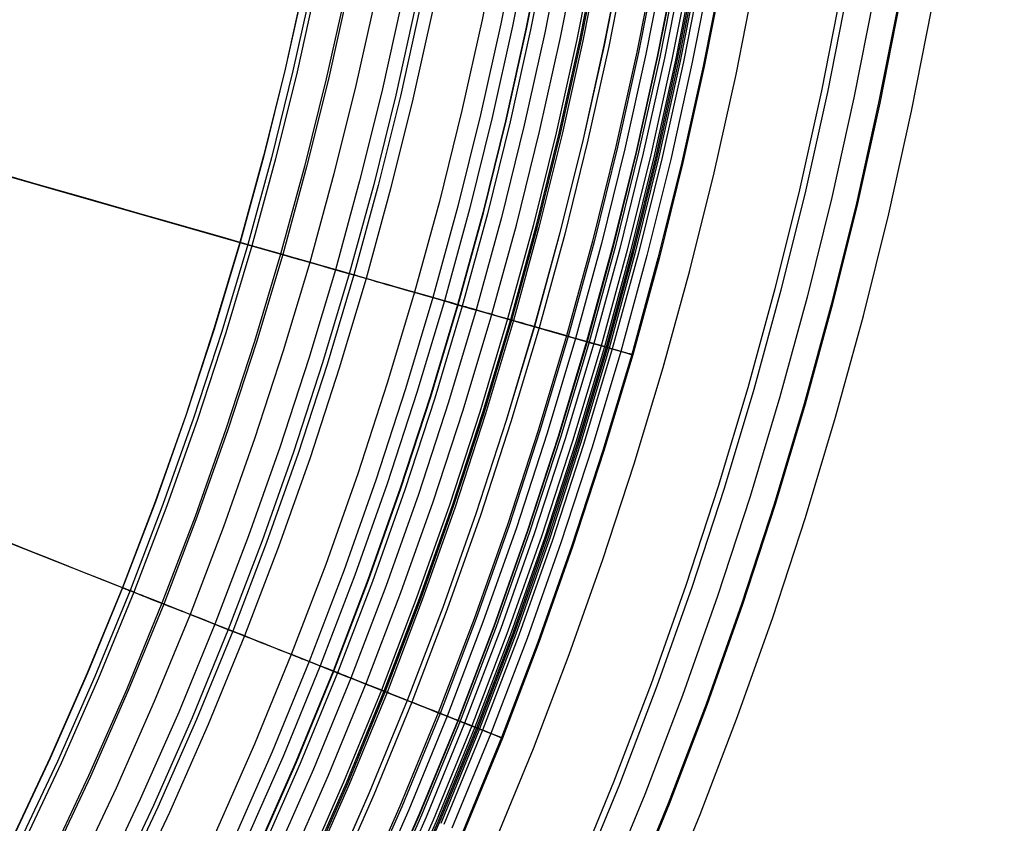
# Model space of a CAD drawing. Header units: millimetres. Extents: x -14 to 488, y -50 to 50.
# Tile 73 of 256: x 236 to 244, y -13 to -7. Entities that reach past the tile are written whole.
import ezdxf

# ---------------------------------------------------------------- set-up
doc = ezdxf.new("R2010")
doc.units = ezdxf.units.MM
doc.header["$MEASUREMENT"] = 0
doc.layers.add('Default', color=7, linetype='Continuous')

msp = doc.modelspace()

# ---------------------------------------------------------------- linework, layer by layer
at = {"layer": 'Default'}
for points in [[(239.3121, -0.1931), (239.3046, -0.8686), (239.2818, -1.5498), (239.2434, -2.2364), (239.189, -2.9277), (239.1181, -3.6234), (239.0306, -4.3229), (238.926, -5.0256), (238.804, -5.731), (238.6644, -6.4385), (238.5069, -7.1475), (238.3312, -7.8573), (238.1373, -8.5674), (237.9248, -9.2769), (237.6937, -9.9853), (237.4439, -10.6919), (237.1752, -11.3958), (236.8877, -12.0965), (236.5813, -12.7932), (236.2561, -13.4851)], [(239.3138, -0.1931), (239.3063, -0.8686), (239.2836, -1.5499), (239.2451, -2.2365), (239.1907, -2.9279), (239.1199, -3.6236), (239.0323, -4.3231), (238.9277, -5.0259), (238.8057, -5.7313), (238.6661, -6.4389), (238.5086, -7.1479), (238.3329, -7.8578), (238.139, -8.5678), (237.9265, -9.2774), (237.6954, -9.9859), (237.4455, -10.6925), (237.1768, -11.3965), (236.8893, -12.0972), (236.5829, -12.7939), (236.2576, -13.4858)], [(239.3792, -0.1931), (239.3717, -0.8701), (239.3489, -1.5528), (239.3104, -2.2409), (239.2558, -2.9338), (239.1848, -3.631), (239.0971, -4.332), (238.9922, -5.0363), (238.87, -5.7432), (238.7301, -6.4523), (238.5722, -7.1628), (238.3962, -7.8742), (238.2018, -8.5858), (237.9889, -9.297), (237.7573, -10.0069), (237.5069, -10.715), (237.2376, -11.4205), (236.9495, -12.1228), (236.6424, -12.821), (236.3164, -13.5144)], [(239.4131, -0.1931), (239.4055, -0.8708), (239.3827, -1.5543), (239.3442, -2.2432), (239.2896, -2.9368), (239.2185, -3.6348), (239.1306, -4.3366), (239.0257, -5.0416), (238.9033, -5.7494), (238.7632, -6.4592), (238.6052, -7.1706), (238.429, -7.8828), (238.2344, -8.5951), (238.0212, -9.3071), (237.7894, -10.0178), (237.5387, -10.7267), (237.2691, -11.433), (236.9806, -12.136), (236.6732, -12.835), (236.3469, -13.5292)], [(239.6594, -0.1931), (239.6518, -0.8763), (239.6288, -1.5653), (239.5899, -2.2597), (239.5349, -2.9589), (239.4632, -3.6626), (239.3747, -4.37), (239.2689, -5.0807), (239.1455, -5.7942), (239.0043, -6.5098), (238.845, -7.2269), (238.6673, -7.9448), (238.4712, -8.6629), (238.2563, -9.3806), (238.0226, -10.0971), (237.7699, -10.8117), (237.4981, -11.5237), (237.2073, -12.2323), (236.8974, -12.937), (236.5685, -13.6367)], [(239.6766, -0.1931), (239.669, -0.8767), (239.646, -1.5661), (239.6071, -2.2609), (239.552, -2.9605), (239.4803, -3.6645), (239.3917, -4.3723), (239.2859, -5.0835), (239.1624, -5.7973), (239.0211, -6.5133), (238.8617, -7.2308), (238.684, -7.9491), (238.4877, -8.6677), (238.2727, -9.3857), (238.0389, -10.1026), (237.786, -10.8176), (237.5142, -11.53), (237.2232, -12.2391), (236.9131, -12.9441), (236.584, -13.6443)], [(239.9073, -0.1931), (239.8997, -0.8818), (239.8765, -1.5764), (239.8373, -2.2763), (239.7818, -2.9812), (239.7096, -3.6905), (239.6203, -4.4037), (239.5137, -5.1201), (239.3893, -5.8393), (239.247, -6.5607), (239.0864, -7.2835), (238.9073, -8.0072), (238.7096, -8.7311), (238.4929, -9.4546), (238.2573, -10.1768), (238.0026, -10.8972), (237.7287, -11.6149), (237.4355, -12.3293), (237.1231, -13.0396), (236.7915, -13.745)], [(240.1252, -0.1931), (240.1175, -0.8866), (240.0941, -1.5861), (240.0547, -2.291), (239.9988, -3.0008), (239.9261, -3.7151), (239.8362, -4.4332), (239.7288, -5.1547), (239.6035, -5.879), (239.4602, -6.6054), (239.2985, -7.3333), (239.1182, -8.0621), (238.919, -8.7911), (238.7009, -9.5196), (238.4636, -10.2469), (238.2071, -10.9724), (237.9313, -11.6951), (237.636, -12.4145), (237.3215, -13.1298), (236.9875, -13.8402)], [(240.2442, -0.1931), (240.2365, -0.8893), (240.213, -1.5914), (240.1734, -2.299), (240.1173, -3.0115), (240.0443, -3.7285), (239.9541, -4.4494), (239.8463, -5.1736), (239.7206, -5.9006), (239.5767, -6.6298), (239.4143, -7.3605), (239.2333, -8.0921), (239.0334, -8.8238), (238.8145, -9.5551), (238.5763, -10.2852), (238.3188, -11.0134), (238.0419, -11.7389), (237.7456, -12.4611), (237.4298, -13.1791), (237.0946, -13.8922)], [(240.2832, -0.1931), (240.2755, -0.8901), (240.252, -1.5931), (240.2124, -2.3016), (240.1562, -3.015), (240.0831, -3.7329), (239.9928, -4.4547), (239.8848, -5.1798), (239.7589, -5.9077), (239.6149, -6.6378), (239.4523, -7.3694), (239.2711, -8.1019), (239.0709, -8.8346), (238.8517, -9.5668), (238.6132, -10.2978), (238.3554, -11.0269), (238.0782, -11.7533), (237.7815, -12.4763), (237.4653, -13.1952), (237.1297, -13.9092)], [(240.3872, -0.1931), (240.3794, -0.8924), (240.3558, -1.5978), (240.3161, -2.3086), (240.2597, -3.0243), (240.1864, -3.7446), (240.0957, -4.4688), (239.9874, -5.1963), (239.8611, -5.9266), (239.7166, -6.6591), (239.5535, -7.3932), (239.3717, -8.1281), (239.1709, -8.8632), (238.9509, -9.5978), (238.7116, -10.3312), (238.453, -11.0627), (238.1748, -11.7916), (237.8771, -12.517), (237.5599, -13.2383), (237.2232, -13.9546)], [(240.7995, -0.1931), (240.7917, -0.9016), (240.7678, -1.6161), (240.7275, -2.3362), (240.6704, -3.0614), (240.5961, -3.7911), (240.5043, -4.5247), (240.3946, -5.2618), (240.2666, -6.0017), (240.1202, -6.7438), (239.955, -7.4874), (239.7708, -8.2319), (239.5673, -8.9766), (239.3445, -9.7209), (239.1021, -10.4639), (238.8401, -11.205), (238.5583, -11.9434), (238.2567, -12.6783), (237.9353, -13.409)], [(240.957, -0.1931), (240.9491, -0.9051), (240.9251, -1.6232), (240.8846, -2.3468), (240.8272, -3.0755), (240.7526, -3.8088), (240.6603, -4.5461), (240.55, -5.2868), (240.4215, -6.0303), (240.2743, -6.7761), (240.1083, -7.5234), (239.9232, -8.2716), (239.7187, -9.02), (239.4948, -9.7679), (239.2512, -10.5146), (238.9878, -11.2593), (238.7047, -12.0013), (238.4016, -12.7399), (238.0786, -13.4742)], [(241.0543, -0.1931), (241.0463, -0.9073), (241.0223, -1.6275), (240.9817, -2.3533), (240.9241, -3.0843), (240.8492, -3.8198), (240.7567, -4.5593), (240.6461, -5.3022), (240.5171, -6.048), (240.3695, -6.796), (240.203, -7.5456), (240.0173, -8.2961), (239.8122, -9.0467), (239.5876, -9.7969), (239.3433, -10.5459), (239.0791, -11.2929), (238.7951, -12.0371), (238.4911, -12.7779), (238.1672, -13.5145)], [(241.1672, -0.1931), (241.1593, -0.9098), (241.1351, -1.6325), (241.0944, -2.3609), (241.0366, -3.0944), (240.9615, -3.8325), (240.8686, -4.5746), (240.7576, -5.3202), (240.6282, -6.0686), (240.48, -6.8192), (240.3129, -7.5714), (240.1266, -8.3245), (239.9208, -9.0778), (239.6954, -9.8306), (239.4502, -10.5822), (239.1852, -11.3318), (238.9001, -12.0787), (238.5951, -12.8221), (238.27, -13.5612)], [(238.2752, -13.5636), (238.6004, -12.8243), (238.9055, -12.0808), (239.1906, -11.3338), (239.4557, -10.5841), (239.7009, -9.8323), (239.9263, -9.0794), (240.1322, -8.326), (240.3185, -7.5727), (240.4857, -6.8204), (240.6338, -6.0696), (240.7633, -5.3211), (240.8743, -4.5754), (240.9672, -3.8332), (241.0423, -3.0949), (241.1001, -2.3613), (241.1409, -1.6328), (241.165, -0.9099), (241.173, -0.1931)], [(241.2066, -0.1931), (241.1987, -0.9106), (241.1745, -1.6343), (241.1337, -2.3636), (241.0758, -3.098), (241.0006, -3.8369), (240.9076, -4.58), (240.7965, -5.3264), (240.6669, -6.0757), (240.5186, -6.8273), (240.3513, -7.5804), (240.1647, -8.3344), (239.9587, -9.0887), (239.733, -9.8424), (239.4875, -10.5949), (239.2221, -11.3454), (238.9367, -12.0932), (238.6313, -12.8375), (238.3058, -13.5775)], [(241.3247, -0.1931), (241.3167, -0.9133), (241.2924, -1.6396), (241.2515, -2.3715), (241.1934, -3.1086), (241.1179, -3.8503), (241.0246, -4.596), (240.913, -5.3452), (240.783, -6.0972), (240.6341, -6.8515), (240.4662, -7.6074), (240.279, -8.3642), (240.0722, -9.1211), (239.8457, -9.8776), (239.5993, -10.6329), (239.3329, -11.3861), (239.0465, -12.1367), (238.74, -12.8837), (238.4133, -13.6264)], [(238.5315, -13.6856), (238.8628, -12.9333), (239.1751, -12.1729), (239.4566, -11.4358), (239.7202, -10.692), (239.9656, -9.942), (240.1928, -9.1863), (240.4017, -8.4253), (240.5921, -7.6595), (240.7639, -6.8893), (240.9169, -6.1152), (241.044, -5.3817), (241.1542, -4.6456), (241.2476, -3.907), (241.3241, -3.1666), (241.3836, -2.4245), (241.4261, -1.6814), (241.4517, -0.9374), (241.4602, -0.1931)], [(238.5315, -13.6856), (238.8628, -12.9333), (239.1751, -12.1729), (239.4566, -11.4358), (239.7202, -10.692), (239.9656, -9.942), (240.1928, -9.1863), (240.4017, -8.4253), (240.5921, -7.6595), (240.7639, -6.8893), (240.9169, -6.1152), (241.044, -5.3817), (241.1542, -4.6456), (241.2476, -3.907), (241.3241, -3.1666), (241.3836, -2.4245), (241.4261, -1.6814), (241.4517, -0.9374), (241.4602, -0.1931)], [(241.5929, -0.1931), (241.5848, -0.9192), (241.5604, -1.6515), (241.5191, -2.3895), (241.4606, -3.1327), (241.3844, -3.8805), (241.2903, -4.6324), (241.1778, -5.3878), (241.0467, -6.146), (240.8967, -6.9066), (240.7273, -7.6687), (240.5386, -8.4317), (240.3301, -9.1949), (240.1017, -9.9577), (239.8533, -10.7192), (239.5847, -11.4787), (239.2959, -12.2354), (238.9868, -12.9886), (238.6575, -13.7374)], [(241.6159, -0.1931), (241.6078, -0.9197), (241.5833, -1.6525), (241.542, -2.3911), (241.4835, -3.1347), (241.4073, -3.8831), (241.3131, -4.6355), (241.2005, -5.3914), (241.0693, -6.1502), (240.9191, -6.9113), (240.7497, -7.6739), (240.5608, -8.4375), (240.3522, -9.2013), (240.1236, -9.9645), (239.875, -10.7266), (239.6063, -11.4866), (239.3173, -12.2439), (239.008, -12.9976), (238.6784, -13.747)], [(241.6265, -0.1931), (241.6185, -0.92), (241.594, -1.653), (241.5526, -2.3918), (241.4941, -3.1357), (241.4178, -3.8843), (241.3236, -4.6369), (241.2111, -5.3931), (241.0798, -6.1522), (240.9296, -6.9135), (240.7601, -7.6764), (240.5711, -8.4402), (240.3624, -9.2042), (240.1338, -9.9677), (239.8851, -10.73), (239.6163, -11.4903), (239.3272, -12.2478), (239.0178, -13.0017), (238.6881, -13.7514)], [(241.6426, -0.1931), (241.6345, -0.9203), (241.61, -1.6537), (241.5687, -2.3928), (241.51, -3.1371), (241.4338, -3.8861), (241.3395, -4.6391), (241.2269, -5.3957), (241.0956, -6.1551), (240.9453, -6.9168), (240.7757, -7.68), (240.5866, -8.4442), (240.3778, -9.2086), (240.1491, -9.9725), (239.9003, -10.7352), (239.6313, -11.4958), (239.3421, -12.2537), (239.0325, -13.008), (238.7027, -13.758)], [(241.8202, -0.1931), (241.8121, -0.9243), (241.7874, -1.6616), (241.7459, -2.4048), (241.6869, -3.1531), (241.6103, -3.9061), (241.5155, -4.6632), (241.4023, -5.4239), (241.2702, -6.1874), (241.1191, -6.9532), (240.9486, -7.7206), (240.7585, -8.4889), (240.5486, -9.2575), (240.3186, -10.0255), (240.0685, -10.7923), (239.798, -11.5571), (239.5072, -12.3191), (239.196, -13.0775), (238.8644, -13.8316)], [(241.8205, -0.1931), (241.8123, -0.9243), (241.7877, -1.6617), (241.7461, -2.4048), (241.6872, -3.1531), (241.6105, -3.9061), (241.5158, -4.6633), (241.4025, -5.4239), (241.2705, -6.1874), (241.1194, -6.9533), (240.9489, -7.7207), (240.7588, -8.489), (240.5488, -9.2576), (240.3189, -10.0256), (240.0687, -10.7924), (239.7983, -11.5572), (239.5075, -12.3192), (239.1963, -13.0776), (238.8646, -13.8317)], [(241.8608, -0.1931), (241.8526, -0.9252), (241.828, -1.6635), (241.7864, -2.4075), (241.7274, -3.1567), (241.6506, -3.9107), (241.5557, -4.6687), (241.4423, -5.4303), (241.3101, -6.1948), (241.1588, -6.9615), (240.9881, -7.7299), (240.7978, -8.4992), (240.5876, -9.2687), (240.3573, -10.0376), (240.1069, -10.8054), (239.8361, -11.5711), (239.545, -12.334), (239.2334, -13.0934), (238.9013, -13.8483)], [(242.0944, -0.1931), (242.0862, -0.9303), (242.0613, -1.6739), (242.0194, -2.4232), (241.96, -3.1777), (241.8827, -3.937), (241.7871, -4.7004), (241.6729, -5.4674), (241.5398, -6.2373), (241.3874, -7.0095), (241.2155, -7.7833), (241.0238, -8.558), (240.8122, -9.3329), (240.5803, -10.1073), (240.3281, -10.8805), (240.0554, -11.6516), (239.7622, -12.42), (239.4483, -13.1847), (239.1139, -13.9451)], [(242.1098, -0.1931), (242.1016, -0.9307), (242.0768, -1.6746), (242.0348, -2.4242), (241.9754, -3.1791), (241.898, -3.9387), (241.8024, -4.7025), (241.6882, -5.4698), (241.555, -6.2401), (241.4026, -7.0126), (241.2306, -7.7868), (241.0388, -8.5619), (240.827, -9.3372), (240.595, -10.112), (240.3427, -10.8855), (240.0699, -11.657), (239.7765, -12.4257), (239.4626, -13.1908), (239.128, -13.9515)], [(242.1718, -0.1931), (242.1636, -0.9321), (242.1387, -1.6773), (242.0967, -2.4284), (242.0371, -3.1847), (241.9596, -3.9457), (241.8639, -4.7109), (241.7494, -5.4797), (241.616, -6.2514), (241.4632, -7.0254), (241.2909, -7.801), (241.0988, -8.5775), (240.8866, -9.3542), (240.6542, -10.1305), (240.4014, -10.9054), (240.1281, -11.6784), (239.8342, -12.4485), (239.5196, -13.215), (239.1844, -13.9771)], [(242.2655, -0.1931), (242.2572, -0.9341), (242.2323, -1.6815), (242.1901, -2.4347), (242.1304, -3.1931), (242.0527, -3.9563), (241.9566, -4.7236), (241.8419, -5.4946), (241.7081, -6.2684), (241.5549, -7.0446), (241.3821, -7.8224), (241.1894, -8.6011), (240.9766, -9.38), (240.7436, -10.1584), (240.4901, -10.9356), (240.216, -11.7107), (239.9212, -12.483), (239.6058, -13.2516), (239.2697, -14.0159)], [(242.2692, -0.1931), (242.261, -0.9342), (242.2361, -1.6817), (242.1939, -2.4349), (242.1342, -3.1934), (242.0565, -3.9567), (241.9604, -4.7242), (241.8456, -5.4952), (241.7118, -6.2691), (241.5586, -7.0454), (241.3858, -7.8232), (241.1931, -8.602), (240.9803, -9.381), (240.7472, -10.1595), (240.4937, -10.9368), (240.2195, -11.712), (239.9248, -12.4844), (239.6093, -13.2531), (239.2731, -14.0175)], [(242.2868, -0.1931), (242.2786, -0.9346), (242.2536, -1.6825), (242.2114, -2.4361), (242.1517, -3.195), (242.0739, -3.9587), (241.9778, -4.7265), (241.8629, -5.4979), (241.729, -6.2723), (241.5758, -7.049), (241.4029, -7.8272), (241.2101, -8.6064), (240.9972, -9.3859), (240.7639, -10.1648), (240.5103, -10.9424), (240.236, -11.718), (239.9411, -12.4908), (239.6254, -13.26), (239.2891, -14.0247)], [(242.3263, -0.1931), (242.3181, -0.9355), (242.2931, -1.6842), (242.2509, -2.4388), (242.191, -3.1986), (242.1132, -3.9632), (242.017, -4.7319), (241.902, -5.5042), (241.7679, -6.2795), (241.6145, -7.0571), (241.4414, -7.8363), (241.2484, -8.6164), (241.0352, -9.3968), (240.8017, -10.1766), (240.5477, -10.9552), (240.2731, -11.7317), (239.9778, -12.5054), (239.6618, -13.2754), (239.3251, -14.0411)], [(242.3894, -0.1931), (242.3812, -0.9369), (242.3561, -1.687), (242.3138, -2.443), (242.2539, -3.2042), (242.1759, -3.9703), (242.0795, -4.7405), (241.9643, -5.5142), (241.83, -6.291), (241.6762, -7.07), (241.5028, -7.8507), (241.3094, -8.6323), (241.0959, -9.4141), (240.8619, -10.1954), (240.6075, -10.9755), (240.3324, -11.7534), (240.0365, -12.5286), (239.7199, -13.3001), (239.3825, -14.0672)], [(242.4178, -0.1931), (242.4095, -0.9375), (242.3844, -1.6883), (242.3421, -2.4449), (242.2821, -3.2068), (242.204, -3.9735), (242.1075, -4.7443), (241.9922, -5.5187), (241.8578, -6.2961), (241.704, -7.0758), (241.5304, -7.8572), (241.3368, -8.6394), (241.1231, -9.4219), (240.8889, -10.2039), (240.6343, -10.9846), (240.3589, -11.7632), (240.0628, -12.539), (239.746, -13.3112), (239.4083, -14.0789)], [(242.4311, -0.1931), (242.4229, -0.9378), (242.3978, -1.6889), (242.3554, -2.4458), (242.2954, -3.208), (242.2173, -3.975), (242.1208, -4.7461), (242.0055, -5.5209), (241.871, -6.2986), (241.7171, -7.0786), (241.5434, -7.8602), (241.3498, -8.6428), (241.1359, -9.4256), (240.9017, -10.2079), (240.6469, -10.9889), (240.3715, -11.7678), (240.0753, -12.5439), (239.7583, -13.3164), (239.4205, -14.0845)], [(242.444, -0.1931), (242.4357, -0.9381), (242.4106, -1.6895), (242.3682, -2.4466), (242.3082, -3.2091), (242.2301, -3.9764), (242.1335, -4.7479), (242.0181, -5.5229), (241.8836, -6.3009), (241.7296, -7.0812), (241.5559, -7.8632), (241.3622, -8.646), (241.1483, -9.4291), (240.914, -10.2117), (240.6591, -10.993), (240.3835, -11.7722), (240.0872, -12.5487), (239.7701, -13.3215), (239.4322, -14.0898)], [(242.4576, -0.1931), (242.4493, -0.9384), (242.4242, -1.6901), (242.3818, -2.4476), (242.3218, -3.2104), (242.2436, -3.9779), (242.147, -4.7497), (242.0316, -5.5251), (241.897, -6.3034), (241.743, -7.084), (241.5692, -7.8663), (241.3754, -8.6495), (241.1614, -9.4329), (240.927, -10.2158), (240.672, -10.9974), (240.3963, -11.777), (240.0999, -12.5537), (239.7827, -13.3268)], [(242.4846, -0.1931), (242.4763, -0.939), (242.4511, -1.6913), (242.4087, -2.4494), (242.3486, -3.2128), (242.2704, -3.981), (242.1737, -4.7534), (242.0582, -5.5293), (241.9235, -6.3083), (241.7693, -7.0895), (241.5954, -7.8724), (241.4015, -8.6562), (241.1873, -9.4403), (240.9527, -10.2238), (240.6975, -11.0061), (240.4216, -11.7862), (240.125, -12.5636), (239.8074, -13.3373)], [(242.5567, -0.1931), (242.5484, -0.9406), (242.5232, -1.6945), (242.4807, -2.4542), (242.4204, -3.2193), (242.3421, -3.9891), (242.2452, -4.7632), (242.1294, -5.5408), (241.9944, -6.3214), (241.8399, -7.1043), (241.6656, -7.8889), (241.4713, -8.6744), (241.2566, -9.4601), (241.0215, -10.2453), (240.7658, -11.0293), (240.4893, -11.8111), (240.192, -12.5902), (239.8738, -13.3655)], [(242.6497, -0.1931), (242.6413, -0.9427), (242.6161, -1.6986), (242.5735, -2.4605), (242.513, -3.2276), (242.4345, -3.9996), (242.3373, -4.7758), (242.2212, -5.5556), (242.0858, -6.3383), (241.9309, -7.1234), (241.7561, -7.9102), (241.5613, -8.6978), (241.346, -9.4857), (241.1103, -10.2731), (240.8538, -11.0592), (240.5766, -11.8432), (240.2785, -12.6244), (239.9594, -13.4019)], [(242.6587, -0.1931), (242.6503, -0.9429), (242.6251, -1.699), (242.5824, -2.4611), (242.522, -3.2284), (242.4434, -4.0006), (242.3462, -4.777), (242.2301, -5.557), (242.0947, -6.34), (241.9397, -7.1253), (241.7649, -7.9122), (241.57, -8.7001), (241.3547, -9.4882), (241.1189, -10.2758), (240.8624, -11.0621), (240.585, -11.8463), (240.2868, -12.6277), (239.9677, -13.4054)], [(240.2144, -13.5083), (240.5407, -12.7136), (240.835, -11.9431), (241.1104, -11.1658), (241.367, -10.382), (241.6044, -9.5922), (241.8227, -8.7969), (242.0217, -7.9965), (242.2012, -7.1915), (242.3612, -6.3825), (242.494, -5.6159), (242.6092, -4.8465), (242.7068, -4.0747), (242.7867, -3.3008), (242.8489, -2.5253), (242.8934, -1.7485), (242.9201, -0.971), (242.929, -0.1931)], [(240.2144, -13.5083), (240.5407, -12.7136), (240.835, -11.9431), (241.1104, -11.1658), (241.367, -10.382), (241.6044, -9.5922), (241.8227, -8.7969), (242.0217, -7.9965), (242.2012, -7.1915), (242.3612, -6.3825), (242.494, -5.6159), (242.6092, -4.8465), (242.7068, -4.0747), (242.7867, -3.3008), (242.8489, -2.5253), (242.8934, -1.7485), (242.9201, -0.971), (242.929, -0.1931)], [(243.6391, -0.1931), (243.6305, -0.9646), (243.6045, -1.7427), (243.5607, -2.5269), (243.4985, -3.3165), (243.4176, -4.1111), (243.3176, -4.91), (243.1981, -5.7127), (243.0588, -6.5184), (242.8993, -7.3265), (242.7194, -8.1362), (242.5188, -8.947), (242.2973, -9.758), (242.0546, -10.5684), (241.7907, -11.3775), (241.5053, -12.1845), (241.1984, -12.9886), (240.87, -13.7889)], [(243.6894, -0.1931), (243.6808, -0.9657), (243.6548, -1.745), (243.6108, -2.5303), (243.5486, -3.3211), (243.4676, -4.1168), (243.3674, -4.9169), (243.2477, -5.7207), (243.1082, -6.5275), (242.9485, -7.3368), (242.7684, -8.1477), (242.5675, -8.9597), (242.3456, -9.7718), (242.1026, -10.5834), (241.8383, -11.3937), (241.5525, -12.2019), (241.2452, -13.0071), (240.9163, -13.8086)], [(243.9124, -0.1931), (243.9037, -0.9707), (243.8775, -1.7549), (243.8333, -2.5452), (243.7706, -3.3411), (243.6891, -4.1419), (243.5883, -4.9471), (243.4679, -5.7561), (243.3275, -6.5681), (243.1667, -7.3825), (242.9854, -8.1987), (242.7833, -9.0158), (242.56, -9.8332), (242.3154, -10.65), (242.0494, -11.4654), (241.7618, -12.2788), (241.4525, -13.0892), (241.1215, -13.8958)], [(244.1185, -0.1931), (244.1098, -0.9753), (244.0834, -1.7641), (244.0389, -2.5591), (243.9759, -3.3596), (243.8939, -4.1651), (243.7925, -4.9751), (243.6714, -5.7888), (243.5301, -6.6056), (243.3685, -7.4248), (243.1861, -8.2458), (242.9827, -9.0677), (242.7581, -9.8899), (242.5121, -10.7115), (242.2445, -11.5318), (241.9552, -12.3499), (241.6441, -13.165), (241.3112, -13.9764)], [(244.1275, -0.1931), (244.1188, -0.9755), (244.0924, -1.7645), (244.0479, -2.5597), (243.9849, -3.3604), (243.9028, -4.1662), (243.8014, -4.9763), (243.6802, -5.7902), (243.539, -6.6072), (243.3773, -7.4267), (243.1948, -8.2478), (242.9914, -9.07), (242.7668, -9.8923), (242.5207, -10.7142), (242.253, -11.5347), (241.9637, -12.353), (241.6525, -13.1683), (241.3195, -13.9799)], [(241.566, -14.0833), (241.9064, -13.2542), (242.2133, -12.4505), (242.5007, -11.6396), (242.7683, -10.8219), (243.016, -9.998), (243.2438, -9.1684), (243.4513, -8.3335), (243.6386, -7.4937), (243.8055, -6.6497), (243.944, -5.8501), (244.0642, -5.0474), (244.166, -4.2423), (244.2494, -3.435), (244.3142, -2.626), (244.3606, -1.8157), (244.3885, -1.0046), (244.3978, -0.1931)]]:
    msp.add_lwpolyline(points, dxfattribs=at)
at = {"layer": 'Default', "extrusion": (0.173975, 0.068875, 0.982339)}
msp.add_lwpolyline([(-97.5758, -201.4405), (-97.5758, -201.3515)], dxfattribs=at)
at = {"layer": 'Default', "extrusion": (0.166209, 0.08594, 0.982339)}
msp.add_lwpolyline([(-119.5606, -187.2025), (-119.5606, -187.1151)], dxfattribs=at)
at = {"layer": 'Default', "extrusion": (0.156612, 0.10239, 0.982339)}
msp.add_lwpolyline([(-140.5818, -171.8087), (-140.5818, -171.7224)], dxfattribs=at)
at = {"layer": 'Default', "extrusion": (0.368099, 0.929787, 0)}
for points in [[(-226.8627, 22.2174), (-226.863, 22.1869), (-226.8641, 22.1561), (-226.866, 22.125), (-226.8686, 22.0937), (-226.872, 22.0623), (-226.8762, 22.0306), (-226.8813, 21.9988), (-226.8872, 21.9669), (-226.8939, 21.9349), (-226.9015, 21.9028), (-226.91, 21.8707), (-226.9194, 21.8386), (-226.9296, 21.8065), (-226.9408, 21.7745), (-226.9528, 21.7425), (-226.9658, 21.7107), (-226.9797, 21.679), (-226.9944, 21.6474), (-227.0101, 21.6161), (-227.0267, 21.5851), (-227.0442, 21.5543), (-227.0626, 21.5239), (-227.0819, 21.4938), (-227.1021, 21.4641), (-227.1231, 21.4347), (-227.145, 21.4059), (-227.1676, 21.3775), (-227.1911, 21.3497), (-227.2154, 21.3223), (-227.2405, 21.2956), (-227.2663, 21.2694), (-227.2929, 21.2439), (-227.3201, 21.219), (-227.348, 21.1948), (-227.3765, 21.1713), (-227.4057, 21.1486), (-227.4354, 21.1265), (-227.4657, 21.1053), (-227.4964, 21.0848), (-227.5277, 21.0651), (-227.5594, 21.0462), (-227.5915, 21.0281), (-227.624, 21.0109), (-227.6568, 20.9945), (-227.69, 20.9789), (-227.7234, 20.9642), (-227.757, 20.9503), (-227.7908, 20.9373), (-227.8248, 20.9252), (-227.8589, 20.9139), (-227.8931, 20.9034), (-227.9273, 20.8938), (-227.9616, 20.885), (-227.9958, 20.8771), (-228.03, 20.87), (-228.0642, 20.8636), (-228.0982, 20.8581), (-228.1321, 20.8534), (-228.1659, 20.8494), (-228.1995, 20.8462), (-228.2328, 20.8438), (-228.266, 20.842), (-228.2988, 20.841), (-228.3315, 20.8407), (-228.3641, 20.841), (-228.3969, 20.842), (-228.4301, 20.8438), (-228.4634, 20.8462), (-228.497, 20.8494), (-228.5308, 20.8534), (-228.5647, 20.8581), (-228.5987, 20.8636), (-228.6329, 20.87), (-228.6671, 20.8771), (-228.7013, 20.885), (-228.7356, 20.8938), (-228.7698, 20.9034), (-228.804, 20.9139), (-228.8381, 20.9252), (-228.8721, 20.9373), (-228.9059, 20.9503), (-228.9395, 20.9642), (-228.9729, 20.9789), (-229.0061, 20.9945), (-229.0389, 21.0109), (-229.0714, 21.0281), (-229.1035, 21.0462), (-229.1352, 21.0651), (-229.1665, 21.0848), (-229.1972, 21.1053), (-229.2275, 21.1265), (-229.2572, 21.1486), (-229.2864, 21.1713), (-229.3149, 21.1948), (-229.3428, 21.219), (-229.37, 21.2439), (-229.3966, 21.2694), (-229.4224, 21.2956), (-229.4475, 21.3223), (-229.4718, 21.3497), (-229.4953, 21.3775), (-229.5179, 21.4059), (-229.5398, 21.4347), (-229.5608, 21.4641), (-229.581, 21.4938), (-229.6003, 21.5239), (-229.6187, 21.5543), (-229.6362, 21.5851), (-229.6528, 21.6161), (-229.6685, 21.6474), (-229.6832, 21.679), (-229.6971, 21.7107), (-229.7101, 21.7425), (-229.7221, 21.7745), (-229.7333, 21.8065), (-229.7435, 21.8386), (-229.7529, 21.8707), (-229.7614, 21.9028), (-229.769, 21.9349), (-229.7757, 21.9669), (-229.7816, 21.9988), (-229.7867, 22.0306), (-229.7909, 22.0623), (-229.7943, 22.0937), (-229.7969, 22.125), (-229.7988, 22.1561), (-229.7999, 22.1869), (-229.8002, 22.2174)], [(-229.8002, 22.2174), (-229.7999, 22.248), (-229.7988, 22.2788), (-229.7969, 22.3099), (-229.7943, 22.3411), (-229.7909, 22.3726), (-229.7867, 22.4043), (-229.7816, 22.436), (-229.7757, 22.468), (-229.769, 22.5), (-229.7614, 22.532), (-229.7529, 22.5641), (-229.7435, 22.5963), (-229.7333, 22.6284), (-229.7221, 22.6604), (-229.7101, 22.6924), (-229.6971, 22.7242), (-229.6832, 22.7559), (-229.6685, 22.7874), (-229.6528, 22.8187), (-229.6362, 22.8498), (-229.6187, 22.8806), (-229.6003, 22.911), (-229.581, 22.9411), (-229.5608, 22.9708), (-229.5398, 23.0001), (-229.5179, 23.029), (-229.4953, 23.0574), (-229.4718, 23.0852), (-229.4475, 23.1125), (-229.4224, 23.1393), (-229.3966, 23.1654), (-229.37, 23.191), (-229.3428, 23.2158), (-229.3149, 23.24), (-229.2864, 23.2635), (-229.2572, 23.2863), (-229.2275, 23.3083), (-229.1972, 23.3296), (-229.1665, 23.3501), (-229.1352, 23.3698), (-229.1035, 23.3887), (-229.0714, 23.4068), (-229.0389, 23.424), (-229.0061, 23.4404), (-228.9729, 23.456), (-228.9395, 23.4707), (-228.9059, 23.4845), (-228.8721, 23.4975), (-228.8381, 23.5097), (-228.804, 23.521), (-228.7698, 23.5315), (-228.7356, 23.5411), (-228.7013, 23.5498), (-228.6671, 23.5578), (-228.6329, 23.5649), (-228.5987, 23.5712), (-228.5647, 23.5767), (-228.5308, 23.5815), (-228.497, 23.5854), (-228.4634, 23.5886), (-228.4301, 23.5911), (-228.3969, 23.5928), (-228.3641, 23.5939), (-228.3315, 23.5942), (-228.2988, 23.5939), (-228.266, 23.5928), (-228.2328, 23.5911), (-228.1995, 23.5886), (-228.1659, 23.5854), (-228.1321, 23.5815), (-228.0982, 23.5767), (-228.0642, 23.5712), (-228.03, 23.5649), (-227.9958, 23.5578), (-227.9616, 23.5498), (-227.9273, 23.5411), (-227.8931, 23.5315), (-227.8589, 23.521), (-227.8248, 23.5097), (-227.7908, 23.4975), (-227.757, 23.4845), (-227.7234, 23.4707), (-227.69, 23.456), (-227.6568, 23.4404), (-227.624, 23.424), (-227.5915, 23.4068), (-227.5594, 23.3887), (-227.5277, 23.3698), (-227.4964, 23.3501), (-227.4657, 23.3296), (-227.4354, 23.3083), (-227.4057, 23.2863), (-227.3765, 23.2635), (-227.348, 23.24), (-227.3201, 23.2158), (-227.2929, 23.191), (-227.2663, 23.1654), (-227.2405, 23.1393), (-227.2154, 23.1125), (-227.1911, 23.0852), (-227.1676, 23.0574), (-227.145, 23.029), (-227.1231, 23.0001), (-227.1021, 22.9708), (-227.0819, 22.9411), (-227.0626, 22.911), (-227.0442, 22.8806), (-227.0267, 22.8498), (-227.0101, 22.8187), (-226.9944, 22.7874), (-226.9797, 22.7559), (-226.9658, 22.7242), (-226.9528, 22.6924), (-226.9408, 22.6604), (-226.9296, 22.6284), (-226.9194, 22.5963), (-226.91, 22.5641), (-226.9015, 22.532), (-226.8939, 22.5), (-226.8872, 22.468), (-226.8813, 22.436), (-226.8762, 22.4043), (-226.872, 22.3726), (-226.8686, 22.3411), (-226.866, 22.3099), (-226.8641, 22.2788), (-226.863, 22.248), (-226.8627, 22.2174)]]:
    msp.add_lwpolyline(points, dxfattribs=at)
at = {"layer": 'Default'}
for points in [[(232.0898, -6.8365, 101.4066), (236.5053, -8.1003, 76.8205), (237.9846, -8.5237, 67.1065), (239.0709, -8.8346, 58.875), (239.8408, -9.0549, 51.8783), (240.3522, -9.2013, 46.0296), (240.8866, -9.3542, 37.0252), (241.1483, -9.4291, 30.0773), (241.1703, -9.4354, 28.9443), (241.1713, -9.4357, 28.4238), (241.1614, -9.4329, 27.9372), (241.1515, -9.43, 27.7073), (241.138, -9.4262, 27.487), (241.1208, -9.4213, 27.2763), (241.0999, -9.4153, 27.0759), (241.0751, -9.4082, 26.8859), (241.0463, -9.3999, 26.7068), (241.0305, -9.3954, 26.6215), (241.0136, -9.3906, 26.539), (240.9956, -9.3854, 26.4594), (240.9766, -9.38, 26.3827), (240.9565, -9.3742, 26.3083), (240.9353, -9.3682, 26.2357), (240.9129, -9.3618, 26.1648), (240.8895, -9.3551, 26.0956), (240.8651, -9.3481, 26.0282), (240.8397, -9.3408, 25.9625), (240.8135, -9.3333, 25.8986), (240.7865, -9.3256, 25.8366), (240.7588, -9.3176, 25.7763), (240.7303, -9.3095, 25.7179), (240.7012, -9.3012, 25.6614), (240.6716, -9.2927, 25.6068), (240.6415, -9.2841, 25.554), (240.6109, -9.2753, 25.5031), (240.5799, -9.2664, 25.4542), (240.5486, -9.2575, 25.4072), (240.517, -9.2485, 25.3622), (240.4853, -9.2394, 25.3192), (240.4534, -9.2303, 25.2781), (240.4216, -9.2211, 25.2389), (240.3898, -9.212, 25.2018), (240.3582, -9.203, 25.1666), (240.3269, -9.1941, 25.1334), (240.296, -9.1852, 25.1021), (240.2655, -9.1765, 25.0728), (240.2356, -9.1679, 25.0455), (240.2062, -9.1595, 25.0202), (240.1776, -9.1513, 24.9968), (240.1498, -9.1434, 24.9754), (240.1229, -9.1357, 24.956), (240.097, -9.1282, 24.9385), (240.0845, -9.1247, 24.9305), (240.0722, -9.1211, 24.923), (240.0334, -9.11, 24.9005), (240.0253, -9.1077, 24.8961), (240.0175, -9.1055, 24.8921), (240.0099, -9.1033, 24.8884), (240.0024, -9.1012, 24.8849), (239.9947, -9.099, 24.8816), (239.9868, -9.0967, 24.8784), (239.9786, -9.0943, 24.8752), (239.9698, -9.0918, 24.872), (239.9263, -9.0794, 24.8577)], [(239.9263, -9.0794, 24.8577), (239.8634, -9.0614, 24.8387), (239.8011, -9.0436, 24.8179), (239.7396, -9.026, 24.7953), (239.679, -9.0086, 24.7711), (239.6192, -8.9915, 24.7452), (239.5604, -8.9747, 24.7178), (239.5025, -8.9581, 24.6889), (239.4456, -8.9418, 24.6585), (239.3898, -8.9258, 24.6268), (239.3352, -8.9102, 24.5938), (239.2817, -8.8949, 24.5595), (239.2294, -8.8799, 24.524), (239.1784, -8.8653, 24.4873), (239.1287, -8.8511, 24.4496), (239.0803, -8.8373, 24.4108), (239.0334, -8.8238, 24.3711), (238.988, -8.8108, 24.3305), (238.944, -8.7982, 24.289), (238.9014, -8.786, 24.2467), (238.8602, -8.7743, 24.2037), (238.8205, -8.7629, 24.1601), (238.7821, -8.7519, 24.1159), (238.7452, -8.7413, 24.0711), (238.7096, -8.7311, 24.0259), (238.6753, -8.7213, 23.9802), (238.6424, -8.7119, 23.9342), (238.6107, -8.7029, 23.8879), (238.5804, -8.6942, 23.8412), (238.5513, -8.6858, 23.7943), (238.5234, -8.6779, 23.7472), (238.4967, -8.6702, 23.6999), (238.4712, -8.6629, 23.6525), (238.4468, -8.6559, 23.6049), (238.4235, -8.6493, 23.5572), (238.4013, -8.6429, 23.5094), (238.3802, -8.6369, 23.4616), (238.3602, -8.6312, 23.4137), (238.3411, -8.6257, 23.3657), (238.3231, -8.6205, 23.3176), (238.306, -8.6157, 23.2695), (238.2899, -8.611, 23.2214), (238.2747, -8.6067, 23.1732), (238.2605, -8.6026, 23.1251), (238.2471, -8.5988, 23.0769), (238.2228, -8.5918, 22.9805), (238.2018, -8.5858, 22.8843), (238.1839, -8.5807, 22.7881), (238.1689, -8.5764, 22.6922), (238.1568, -8.573, 22.5964), (238.1476, -8.5703, 22.5007), (238.1411, -8.5685, 22.4053), (238.1373, -8.5674, 22.31), (238.136, -8.567, 22.2148), (238.1373, -8.5674, 22.1199), (238.141, -8.5684, 22.0251), (238.1471, -8.5702, 21.9305), (238.1556, -8.5726, 21.8361), (238.1666, -8.5757, 21.742), (238.18, -8.5796, 21.648), (238.1957, -8.5841, 21.5543), (238.2138, -8.5893, 21.4608), (238.2344, -8.5951, 21.3677), (238.2573, -8.6017, 21.2748), (238.2826, -8.609, 21.1822), (238.3104, -8.6169, 21.09), (238.3407, -8.6256, 20.9981), (238.3735, -8.635, 20.9067), (238.4089, -8.6451, 20.8157), (238.447, -8.656, 20.7252), (238.4877, -8.6677, 20.6352), (238.5312, -8.6801, 20.5457), (238.5775, -8.6933, 20.4569), (238.6266, -8.7074, 20.3689), (238.6788, -8.7223, 20.2816), (238.734, -8.7381, 20.1953), (238.7924, -8.7549, 20.1099), (238.854, -8.7725, 20.0257), (238.919, -8.7911, 19.9426), (238.9874, -8.8107, 19.8609), (239.0593, -8.8312, 19.7806), (239.0966, -8.8419, 19.7411), (239.1347, -8.8528, 19.702), (239.1738, -8.864, 19.6634), (239.2138, -8.8755, 19.6253), (239.2547, -8.8872, 19.5877), (239.2965, -8.8991, 19.5507), (239.3392, -8.9114, 19.5143), (239.3829, -8.9239, 19.4784), (239.4276, -8.9367, 19.4432), (239.4732, -8.9497, 19.4086), (239.5198, -8.963, 19.3747), (239.5846, -8.9816, 19.3294), (239.6022, -8.9866, 19.3166), (239.6201, -8.9918, 19.3029), (239.6386, -8.997, 19.2883), (239.6576, -9.0025, 19.2726), (239.6772, -9.0081, 19.2558), (239.7187, -9.02, 19.2183), (239.7636, -9.0328, 19.175), (239.8122, -9.0467, 19.1253), (239.8647, -9.0617, 19.069), (239.9208, -9.0778, 19.0055), (239.9788, -9.0944, 18.9373), (240.0353, -9.1106, 18.8682), (240.0907, -9.1264, 18.797), (240.1453, -9.1421, 18.7226), (240.1994, -9.1576, 18.6436), (240.2534, -9.173, 18.5591), (240.3076, -9.1885, 18.4678), (240.3624, -9.2042, 18.3684), (240.4179, -9.2201, 18.26), (240.4741, -9.2362, 18.1415), (240.5307, -9.2524, 18.0118), (240.5876, -9.2687, 17.87), (240.6444, -9.2849, 17.7151), (240.701, -9.3011, 17.5462), (240.757, -9.3171, 17.3627), (240.8122, -9.3329, 17.1636), (240.8661, -9.3484, 16.9483), (240.9187, -9.3634, 16.7161), (240.9694, -9.3779, 16.4664), (241.0182, -9.3919, 16.1986), (241.0647, -9.4052, 15.912), (241.1085, -9.4177, 15.6061), (241.1873, -9.4403, 14.9339), (241.2523, -9.4589, 14.177), (241.3016, -9.473, 13.3305), (241.3335, -9.4821, 12.3895), (241.3547, -9.4882, 5.7896), (241.3531, -9.4878, 5.6241), (241.3484, -9.4864, 5.4622), (241.3406, -9.4842, 5.3039), (241.3297, -9.481, 5.1493), (241.3158, -9.4771, 4.9982), (241.299, -9.4722, 4.8508), (241.2792, -9.4666, 4.707), (241.2566, -9.4601, 4.5668), (241.2313, -9.4529, 4.4302), (241.2032, -9.4448, 4.2971), (241.1724, -9.436, 4.1676), (241.139, -9.4265, 4.0416), (241.103, -9.4162, 3.919), (241.0646, -9.4052, 3.7997), (241.0236, -9.3935, 3.6838), (240.9803, -9.381, 3.5711), (240.9346, -9.368, 3.4617), (240.8866, -9.3542, 3.3554), (240.8362, -9.3398, 3.2521), (240.7834, -9.3247, 3.1517), (240.7283, -9.3089, 3.0541), (240.6708, -9.2925, 2.9593), (240.611, -9.2754, 2.8671), (240.5488, -9.2576, 2.7774), (240.4843, -9.2391, 2.69), (240.4172, -9.2199, 2.6051), (240.3477, -9.2, 2.5223), (240.2755, -9.1793, 2.4417), (240.2006, -9.1579, 2.3632), (240.1229, -9.1357, 2.2867), (240.0423, -9.1126, 2.2121), (239.9587, -9.0887, 2.1394), (239.872, -9.0639, 2.0684), (239.7822, -9.0381, 1.9992), (239.6891, -9.0115, 1.9318), (239.5926, -8.9839, 1.8661), (239.4926, -8.9553, 1.8021), (239.3891, -8.9256, 1.74), (239.2819, -8.8949, 1.6796), (239.1709, -8.8632, 1.621), (239.056, -8.8303, 1.5642), (238.9372, -8.7963, 1.5092), (238.8144, -8.7612, 1.4561), (238.6876, -8.7249, 1.405), (238.5567, -8.6874, 1.3559), (238.4217, -8.6487, 1.3088), (238.2824, -8.6089, 1.2638), (238.139, -8.5678, 1.2211), (237.9912, -8.5255, 1.1805), (237.8391, -8.482, 1.1423), (237.6828, -8.4373, 1.1063), (237.5222, -8.3913, 1.0728), (237.3573, -8.3441, 1.0416), (237.1881, -8.2957, 1.013), (236.8369, -8.1952, 0.9632), (236.4686, -8.0898, 0.9239), (236.0833, -7.9795, 0.8955)], [(235.5969, -10.771, 76.8205), (237.0276, -11.3374, 67.1065), (238.0782, -11.7533, 58.875), (238.8228, -12.0481, 51.8783), (239.3173, -12.2439, 46.0296), (239.8342, -12.4485, 37.0252), (240.0872, -12.5487, 30.0773), (240.1085, -12.5571, 28.9443), (240.1095, -12.5575, 28.4238), (240.0999, -12.5537, 27.9372), (240.0903, -12.5499, 27.7073), (240.0772, -12.5447, 27.487), (240.0606, -12.5381, 27.2763), (240.0404, -12.5301, 27.0759), (240.0164, -12.5206, 26.8859), (239.9886, -12.5096, 26.7068), (239.9733, -12.5036, 26.6215), (239.9569, -12.4971, 26.539), (239.9396, -12.4902, 26.4594), (239.9212, -12.483, 26.3827), (239.9018, -12.4753, 26.3083), (239.8812, -12.4671, 26.2357), (239.8596, -12.4585, 26.1648), (239.8369, -12.4496, 26.0956), (239.8133, -12.4402, 26.0282), (239.7888, -12.4305, 25.9625), (239.7635, -12.4205, 25.8986), (239.7374, -12.4102, 25.8366), (239.7105, -12.3995, 25.7763), (239.683, -12.3886, 25.7179), (239.6549, -12.3775, 25.6614), (239.6262, -12.3662, 25.6068), (239.5971, -12.3546, 25.554), (239.5675, -12.3429, 25.5031), (239.5375, -12.331, 25.4542), (239.5072, -12.3191, 25.4072), (239.4767, -12.307, 25.3622), (239.446, -12.2948, 25.3192), (239.4152, -12.2826, 25.2781), (239.3844, -12.2704, 25.2389), (239.3537, -12.2583, 25.2018), (239.3232, -12.2462, 25.1666), (239.2929, -12.2342, 25.1334), (239.263, -12.2224, 25.1021), (239.2335, -12.2107, 25.0728), (239.2045, -12.1992, 25.0455), (239.1761, -12.188, 25.0202), (239.1485, -12.177, 24.9968), (239.1216, -12.1664, 24.9754), (239.0956, -12.1561, 24.956), (239.0705, -12.1462, 24.9385), (239.0584, -12.1414, 24.9305), (239.0465, -12.1367, 24.923), (239.009, -12.1218, 24.9005), (239.0012, -12.1187, 24.8961), (238.9936, -12.1157, 24.8921), (238.9863, -12.1128, 24.8884), (238.979, -12.1099, 24.8849), (238.9716, -12.107, 24.8816), (238.964, -12.104, 24.8784), (238.956, -12.1008, 24.8752), (238.9474, -12.0974, 24.872), (238.9055, -12.0808, 24.8577)], [(238.9055, -12.0808, 24.8577), (238.8446, -12.0567, 24.8387), (238.7844, -12.0329, 24.8179), (238.7249, -12.0093, 24.7953), (238.6662, -11.9861, 24.7711), (238.6084, -11.9632, 24.7452), (238.5515, -11.9407, 24.7178), (238.4955, -11.9185, 24.6889), (238.4405, -11.8968, 24.6585), (238.3866, -11.8754, 24.6268), (238.3337, -11.8545, 24.5938), (238.282, -11.834, 24.5595), (238.2314, -11.814, 24.524), (238.1821, -11.7944, 24.4873), (238.134, -11.7754, 24.4496), (238.0873, -11.7569, 24.4108), (238.0419, -11.7389, 24.3711), (237.9979, -11.7215, 24.3305), (237.9554, -11.7047, 24.289), (237.9142, -11.6884, 24.2467), (237.8744, -11.6726, 24.2037), (237.836, -11.6574, 24.1601), (237.7989, -11.6427, 24.1159), (237.7631, -11.6286, 24.0711), (237.7287, -11.6149, 24.0259), (237.6956, -11.6018, 23.9802), (237.6637, -11.5892, 23.9342), (237.6331, -11.5771, 23.8879), (237.6038, -11.5655, 23.8412), (237.5756, -11.5543, 23.7943), (237.5486, -11.5437, 23.7472), (237.5228, -11.5334, 23.6999), (237.4981, -11.5237, 23.6525), (237.4746, -11.5143, 23.6049), (237.4521, -11.5054, 23.5572), (237.4306, -11.4969, 23.5094), (237.4102, -11.4889, 23.4616), (237.3908, -11.4812, 23.4137), (237.3724, -11.4739, 23.3657), (237.3549, -11.467, 23.3176), (237.3384, -11.4604, 23.2695), (237.3228, -11.4543, 23.2214), (237.3082, -11.4485, 23.1732), (237.2944, -11.443, 23.1251), (237.2814, -11.4379, 23.0769), (237.2579, -11.4286, 22.9805), (237.2376, -11.4205, 22.8843), (237.2203, -11.4137, 22.7881), (237.2058, -11.4079, 22.6922), (237.1942, -11.4033, 22.5964), (237.1852, -11.3998, 22.5007), (237.1789, -11.3973, 22.4053), (237.1752, -11.3958, 22.31), (237.174, -11.3953, 22.2148), (237.1752, -11.3958, 22.1199), (237.1788, -11.3972, 22.0251), (237.1847, -11.3996, 21.9305), (237.193, -11.4029, 21.8361), (237.2036, -11.4071, 21.742), (237.2165, -11.4122, 21.648), (237.2317, -11.4182, 21.5543), (237.2493, -11.4251, 21.4608), (237.2691, -11.433, 21.3677), (237.2913, -11.4418, 21.2748), (237.3158, -11.4515, 21.1822), (237.3426, -11.4621, 21.09), (237.3719, -11.4737, 20.9981), (237.4037, -11.4863, 20.9067), (237.4379, -11.4998, 20.8157), (237.4748, -11.5144, 20.7252), (237.5142, -11.53, 20.6352), (237.5562, -11.5467, 20.5457), (237.6009, -11.5644, 20.4569), (237.6485, -11.5832, 20.3689), (237.6989, -11.6032, 20.2816), (237.7523, -11.6243, 20.1953), (237.8088, -11.6467, 20.1099), (237.8684, -11.6703, 20.0257), (237.9313, -11.6951, 19.9426), (237.9974, -11.7213, 19.8609), (238.0669, -11.7488, 19.7806), (238.103, -11.7631, 19.7411), (238.1399, -11.7777, 19.702), (238.1777, -11.7927, 19.6634), (238.2163, -11.808, 19.6253), (238.2559, -11.8237, 19.5877), (238.2963, -11.8397, 19.5507), (238.3377, -11.856, 19.5143), (238.3799, -11.8728, 19.4784), (238.4231, -11.8899, 19.4432), (238.4672, -11.9073, 19.4086), (238.5123, -11.9252, 19.3747), (238.5749, -11.95, 19.3294), (238.5919, -11.9567, 19.3166), (238.6093, -11.9636, 19.3029), (238.6272, -11.9706, 19.2883), (238.6455, -11.9779, 19.2726), (238.6645, -11.9854, 19.2558), (238.7047, -12.0013, 19.2183), (238.7481, -12.0185, 19.175), (238.7951, -12.0371, 19.1253), (238.8458, -12.0572, 19.069), (238.9001, -12.0787, 19.0055), (238.9562, -12.1009, 18.9373), (239.0109, -12.1226, 18.8682), (239.0644, -12.1438, 18.797), (239.1172, -12.1647, 18.7226), (239.1696, -12.1854, 18.6436), (239.2218, -12.2061, 18.5591), (239.2742, -12.2268, 18.4678), (239.3272, -12.2478, 18.3684), (239.3809, -12.269, 18.26), (239.4352, -12.2905, 18.1415), (239.49, -12.3122, 18.0118), (239.545, -12.334, 17.87), (239.6, -12.3558, 17.7151), (239.6547, -12.3774, 17.5462), (239.7088, -12.3989, 17.3627), (239.7622, -12.42, 17.1636), (239.8144, -12.4406, 16.9483), (239.8652, -12.4608, 16.7161), (239.9143, -12.4802, 16.4664), (239.9614, -12.4989, 16.1986), (240.0064, -12.5167, 15.912), (240.0488, -12.5334, 15.6061), (240.125, -12.5636, 14.9339), (240.1878, -12.5885, 14.177), (240.2355, -12.6074, 13.3305), (240.2663, -12.6196, 12.3895), (240.2868, -12.6277, 5.7896), (240.2853, -12.6271, 5.6241), (240.2808, -12.6253, 5.4622), (240.2732, -12.6223, 5.3039), (240.2627, -12.6181, 5.1493), (240.2492, -12.6128, 4.9982), (240.2329, -12.6064, 4.8508), (240.2139, -12.5988, 4.707), (240.192, -12.5902, 4.5668), (240.1675, -12.5804, 4.4302), (240.1403, -12.5697, 4.2971), (240.1105, -12.5579, 4.1676), (240.0782, -12.5451, 4.0416), (240.0435, -12.5313, 3.919), (240.0063, -12.5166, 3.7997), (239.9667, -12.5009, 3.6838), (239.9248, -12.4844, 3.5711), (239.8806, -12.4669, 3.4617), (239.8341, -12.4485, 3.3554), (239.7854, -12.4292, 3.2521), (239.7344, -12.409, 3.1517), (239.6811, -12.3879, 3.0541), (239.6255, -12.3659, 2.9593), (239.5676, -12.343, 2.8671), (239.5075, -12.3192, 2.7774), (239.445, -12.2944, 2.69), (239.3802, -12.2688, 2.6051), (239.313, -12.2421, 2.5223), (239.2431, -12.2145, 2.4417), (239.1707, -12.1858, 2.3632), (239.0955, -12.1561, 2.2867), (239.0176, -12.1252, 2.2121), (238.9367, -12.0932, 2.1394), (238.8529, -12.06, 2.0684), (238.766, -12.0256, 1.9992), (238.676, -11.99, 1.9318), (238.5827, -11.953, 1.8661), (238.486, -11.9148, 1.8021), (238.3859, -11.8751, 1.74), (238.2822, -11.8341, 1.6796), (238.1748, -11.7916, 1.621), (238.0637, -11.7476, 1.5642), (237.9488, -11.7021, 1.5092), (237.8301, -11.6551, 1.4561), (237.7074, -11.6065, 1.405), (237.5808, -11.5564, 1.3559), (237.4502, -11.5047, 1.3088), (237.3156, -11.4514, 1.2638), (237.1768, -11.3965, 1.2211), (237.0339, -11.3399, 1.1805), (236.8869, -11.2817, 1.1423), (236.7357, -11.2218, 1.1063), (236.5804, -11.1603, 1.0728), (236.4209, -11.0972, 1.0416), (236.2573, -11.0324, 1.013)]]:
    msp.add_polyline3d(points, dxfattribs=at)

doc.saveas('drawing.dxf')
